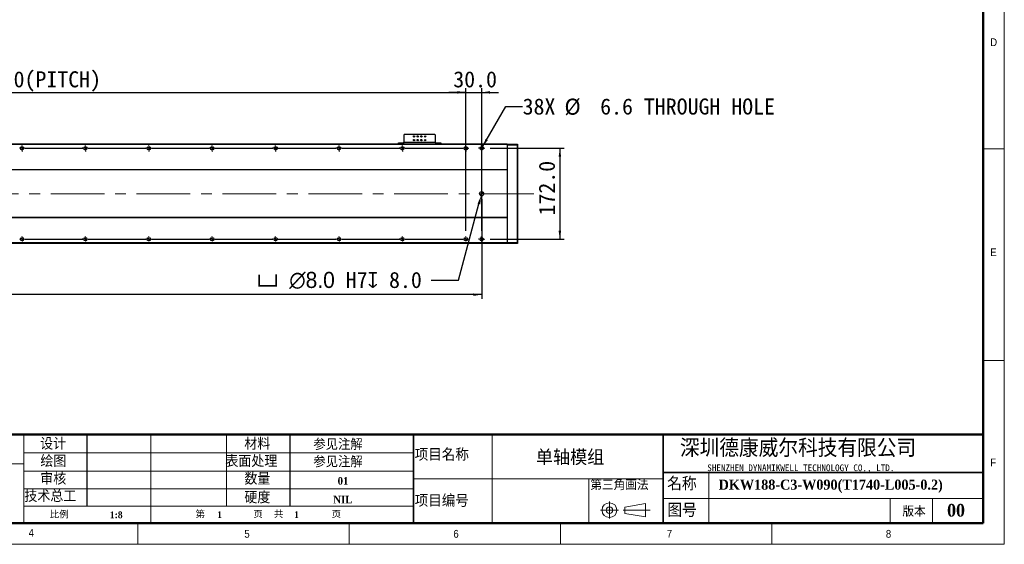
# Model space of a CAD drawing. Header units: millimetres. Extents: x 40 to 3320, y 40 to 2336.
# Tile 4 of 6: x 1456 to 3320, y 40 to 1032. Entities that reach past the tile are written whole.
import ezdxf

# ---------------------------------------------------------------- set-up
doc = ezdxf.new("R2010")
doc.units = ezdxf.units.MM
doc.header["$LTSCALE"] = 8
doc.header["$PDSIZE"] = -1
doc.linetypes.add('CENTERX2', pattern=[20.32, 12.7, -2.54, 2.54, -2.54])
doc.layers.add('DIMNS', color=7, linetype='Continuous')
doc.styles.add('SLDTEXTSTYLE0', font='Gothic.ttf', dxfattribs={"width": 0.913})
doc.styles.add('SLDTEXTSTYLE1', font='timesbd.ttf', dxfattribs={"width": 0.933})
doc.styles.add('SLDTEXTSTYLE2', font='txt', dxfattribs={"bigfont": 'bigfont'})
doc.styles.add('SLDTEXTSTYLE3', font='txt', dxfattribs={"bigfont": 'bigfont'})
doc.styles.add('SLDTEXTSTYLE4', font='txt', dxfattribs={"bigfont": 'bigfont'})
doc.styles.add('SLDTEXTSTYLE5', font='txt')
doc.styles.add('SLDTEXTSTYLE6', font='timesbd.ttf', dxfattribs={"width": 0.933, "bigfont": 'bigfont'})
doc.styles.add('SLDTEXTSTYLE7', font='txt')
doc.dimstyles.new('SLDDIMSTYLE0', dxfattribs={"dimtxt": 30.4, "dimasz": 16, "dimexe": 0, "dimexo": 0.0625, "dimgap": 7.6, "dimtad": 2, "dimdec": 1, "dimrnd": 1e-09, "dimzin": 4, "dimdsep": 46, "dimtxsty": 'SLDTEXTSTYLE7', "dimsah": 1, "dimcen": 0.09, "dimadec": 0, "dimazin": 1, "dimtfac": 1, "dimtdec": 1, "dimtmove": 0, "dimatfit": 0, "dimfxl": 0, "dimfrac": 2, "dimtolj": 1, "dimtzin": 12, "dimarcsym": 0})
doc.dimstyles.new('SLDDIMSTYLE1', dxfattribs={"dimtxt": 30.4, "dimasz": 16, "dimexe": 0, "dimexo": 0.0625, "dimgap": 7.6, "dimtad": 2, "dimdec": 1, "dimrnd": 1e-09, "dimzin": 4, "dimdsep": 46, "dimtxsty": 'SLDTEXTSTYLE7', "dimsah": 1, "dimcen": 0.09, "dimadec": 0, "dimazin": 1, "dimtfac": 1, "dimtdec": 1, "dimtofl": 0, "dimtmove": 0, "dimatfit": 3, "dimfxl": 0, "dimfrac": 2, "dimtolj": 1, "dimtzin": 12, "dimarcsym": 0})
doc.dimstyles.new('SLDDIMSTYLE4', dxfattribs={"dimtxt": 30.4, "dimasz": 16, "dimexe": 0, "dimexo": 0.0625, "dimgap": 7.6, "dimtad": 0, "dimtih": 1, "dimtoh": 1, "dimdec": 1, "dimrnd": 1e-09, "dimzin": 4, "dimdsep": 46, "dimtxsty": 'SLDTEXTSTYLE7', "dimsah": 1, "dimcen": 0, "dimadec": 0, "dimazin": 1, "dimtfac": 1, "dimtdec": 1, "dimtofl": 0, "dimtmove": 0, "dimatfit": 3, "dimfxl": 0, "dimfrac": 2, "dimtolj": 1, "dimtzin": 12, "dimarcsym": 0})
doc.dimstyles.new('SLDDIMSTYLE7', dxfattribs={"dimtxt": 30.4, "dimasz": 16, "dimexe": 0, "dimexo": 0.0625, "dimgap": 7.6, "dimtad": 0, "dimtih": 1, "dimtoh": 1, "dimdec": 1, "dimrnd": 1e-09, "dimzin": 12, "dimdsep": 46, "dimtxsty": 'SLDTEXTSTYLE7', "dimsah": 1, "dimcen": 0, "dimadec": 0, "dimazin": 3, "dimtfac": 1, "dimtdec": 1, "dimtofl": 0, "dimtmove": 0, "dimatfit": 3, "dimfxl": 0, "dimfrac": 2, "dimtolj": 1, "dimtzin": 12, "dimarcsym": 0})

# ---------------------------------------------------------------- blocks, each defined once
blk = doc.blocks.new('_D_18')
at = {"layer": 'DIMNS'}
for p, q in [((380.8, 805.1), (380.8, 902.9)), ((380.8, 894.9), (2300.8, 894.9)), ((2300.8, 805.1), (2300.8, 902.9))]:
    blk.add_line(p, q, dxfattribs=at)
for points in [[(380.8, 894.9), (396.8, 892.5), (396.8, 897.3)], [(2300.8, 894.9), (2284.8, 897.3), (2284.8, 892.5)]]:
    blk.add_solid(points, dxfattribs=at)
at = {"layer": 'DIMNS', "char_height": 30.4, "attachment_point": 1, "style": 'SLDTEXTSTYLE7'}
for s, insert in [('1920.0', (1139.9, 934.8)), ('=16×120.0(PITCH)', (1258.7, 934.8))]:
    blk.add_mtext(s, dxfattribs=dict(at, insert=insert))
blk = doc.blocks.new('_D_20')
at = {"layer": 'DIMNS'}
for p, q in [((2330.8, 693), (2330.8, 504.3)), ((350.8, 686.4), (350.8, 504.3)), ((2330.8, 512.3), (350.8, 512.3))]:
    blk.add_line(p, q, dxfattribs=at)
for points in [[(350.8, 512.3), (366.8, 509.9), (366.8, 514.7)], [(2330.8, 512.3), (2314.8, 514.7), (2314.8, 509.9)]]:
    blk.add_solid(points, dxfattribs=at)
at = {"layer": 'DIMNS', "insert": (1274.9, 552.2), "char_height": 30.4, "attachment_point": 1, "style": 'SLDTEXTSTYLE7'}
blk.add_mtext('1980.0', dxfattribs=at)
blk = doc.blocks.new('_D_21')
at = {"layer": 'Defpoints', "color": 0}
for p in [(2329.7, 699.3), (2331.8, 707)]:
    blk.add_point(p, dxfattribs=at)
at = {"layer": 'DIMNS', "color": 0, "lineweight": -2}
for p, q in [((2286.9, 539.5), (2325.6, 683.8)), ((2235.4, 539.5), (2286.9, 539.5))]:
    blk.add_line(p, q, dxfattribs=at)
at = {"layer": 'DIMNS', "color": 0}
blk.add_solid([(2323, 684.5), (2328.2, 683.1), (2329.7, 699.3)], dxfattribs=at)
at = {"layer": 'DIMNS', "color": 0, "insert": (1905.5, 555.3), "char_height": 30.4, "attachment_point": 1, "style": 'SLDTEXTSTYLE7'}
blk.add_mtext('\\A1;{\\fGDT|b0|i0|c134|p2;v} {\\fMS PGothic|b0|i0|c128|p34;∅8.0} H7{\\fGDT|b0|i0|c134|p2;x} 8.0', dxfattribs=at)
blk = doc.blocks.new('_D_23')
at = {"layer": 'DIMNS'}
for p, q in [((2332.4, 792), (2376.3, 868.1)), ((2376.3, 868.1), (2408.3, 868.1))]:
    blk.add_line(p, q, dxfattribs=at)
blk.add_solid([(2332.4, 792), (2342.5, 804.7), (2338.3, 807.1)], dxfattribs=at)
at = {"layer": 'DIMNS', "char_height": 30.4, "attachment_point": 1, "style": 'SLDTEXTSTYLE7'}
for s, insert in [('38X ', (2408.3, 883.4)), ('%%c', (2487.5, 883.1)), (' 6.6 THROUGH HOLE', (2534.4, 883.4))]:
    blk.add_mtext(s, dxfattribs=dict(at, insert=insert))
blk = doc.blocks.new('_D_24')
at = {"layer": 'DIMNS'}
for p, q in [((2346.8, 789.1), (2486.8, 789.1)), ((2478.8, 789.1), (2478.8, 617.1)), ((2346.8, 617.1), (2486.8, 617.1))]:
    blk.add_line(p, q, dxfattribs=at)
for points in [[(2478.8, 789.1), (2476.4, 773.1), (2481.2, 773.1)], [(2478.8, 617.1), (2481.2, 633.1), (2476.4, 633.1)]]:
    blk.add_solid(points, dxfattribs=at)
at = {"layer": 'DIMNS', "insert": (2438.9, 662), "char_height": 30.4, "attachment_point": 1, "rotation": 90, "style": 'SLDTEXTSTYLE7'}
blk.add_mtext('172.0', dxfattribs=at)
blk = doc.blocks.new('_D_26')
at = {"layer": 'DIMNS'}
for p, q in [((2300.8, 894.9), (2268.8, 894.9)), ((2300.8, 633.1), (2300.8, 902.9)), ((2300.8, 894.9), (2330.8, 894.9)), ((2330.8, 633.1), (2330.8, 902.9)), ((2330.8, 894.9), (2362.8, 894.9))]:
    blk.add_line(p, q, dxfattribs=at)
for points in [[(2300.8, 894.9), (2284.8, 897.3), (2284.8, 892.5)], [(2330.8, 894.9), (2346.8, 892.5), (2346.8, 897.3)]]:
    blk.add_solid(points, dxfattribs=at)
at = {"layer": 'DIMNS', "insert": (2277, 934.8), "char_height": 30.4, "attachment_point": 1, "style": 'SLDTEXTSTYLE7'}
blk.add_mtext('30.0', dxfattribs=at)
blk = doc.blocks.new('SW_CENTERMARKSYMBOL_0')
at = {"layer": 'DIMNS', "color": 0}
for p, q in [((1080, 5.08), (1080, 5.84)), ((1080, 0), (1080, 2.54)), ((1080, 0), (1080, 2.54)), ((1080, 0), (1080, 2.54)), ((1080, 0), (1080, 2.54)), ((1080, 0), (1080, 2.54)), ((1080, 0), (1080, 2.54)), ((1080, 0), (1080, 2.54)), ((1080, 0), (1080, 2.54)), ((1200, 5.08), (1200, 5.84)), ((1200, 0), (1200, 2.54)), ((1200, 0), (1200, 2.54)), ((1200, 0), (1200, 2.54)), ((1200, 0), (1200, 2.54)), ((1200, 0), (1200, 2.54)), ((1200, 0), (1200, 2.54)), ((1200, 0), (1200, 2.54)), ((1320, 5.08), (1320, 5.84)), ((1320, 0), (1320, 2.54)), ((1320, 0), (1320, 2.54)), ((1320, 0), (1320, 2.54)), ((1320, 0), (1320, 2.54)), ((1320, 0), (1320, 2.54)), ((1320, 0), (1320, 2.54)), ((1440, 5.08), (1440, 5.84)), ((1440, 0), (1440, 2.54)), ((1440, 0), (1440, 2.54)), ((1440, 0), (1440, 2.54)), ((1440, 0), (1440, 2.54)), ((1440, 0), (1440, 2.54)), ((1560, 5.08), (1560, 5.84)), ((1560, 0), (1560, 2.54)), ((1560, 0), (1560, 2.54)), ((1560, 0), (1560, 2.54)), ((1560, 0), (1560, 2.54)), ((1680, 5.08), (1680, 5.84)), ((1680, 0), (1680, 2.54)), ((1680, 0), (1680, 2.54)), ((1680, 0), (1680, 2.54)), ((1800, 5.08), (1800, 5.84)), ((1800, 0), (1800, 2.54)), ((1800, 0), (1800, 2.54)), ((1920, 5.08), (1920, 5.84)), ((1920, 0), (1920, 2.54)), ((1080, 0), (1077.46, 0)), ((1080, 0), (1077.46, 0)), ((1080, 0), (1077.46, 0)), ((1080, 0), (1077.46, 0)), ((1080, 0), (1077.46, 0)), ((1080, 0), (1077.46, 0)), ((1080, 0), (1077.46, 0)), ((1080, 0), (1077.46, 0)), ((1080, 0), (1080, -2.54)), ((1080, 0), (1082.54, 0)), ((1080, 0), (1080, -2.54)), ((1080, 0), (1082.54, 0)), ((1080, 0), (1080, -2.54)), ((1080, 0), (1082.54, 0)), ((1080, 0), (1080, -2.54)), ((1080, 0), (1082.54, 0)), ((1080, 0), (1080, -2.54)), ((1080, 0), (1082.54, 0)), ((1080, 0), (1080, -2.54)), ((1080, 0), (1082.54, 0)), ((1080, 0), (1080, -2.54)), ((1080, 0), (1082.54, 0)), ((1080, 0), (1080, -2.54)), ((1080, 0), (1082.54, 0)), ((1080, -5.08), (1080, -5.84)), ((1085.08, 0), (1085.84, 0)), ((1085.08, 0), (1194.92, 0)), ((1194.92, 0), (1194.16, 0)), ((1200, 0), (1197.46, 0)), ((1200, 0), (1197.46, 0)), ((1200, 0), (1197.46, 0)), ((1200, 0), (1197.46, 0)), ((1200, 0), (1197.46, 0)), ((1200, 0), (1197.46, 0)), ((1200, 0), (1197.46, 0)), ((1200, 0), (1200, -2.54)), ((1200, 0), (1202.54, 0)), ((1200, 0), (1200, -2.54)), ((1200, 0), (1202.54, 0)), ((1200, 0), (1200, -2.54)), ((1200, 0), (1202.54, 0)), ((1200, 0), (1200, -2.54)), ((1200, 0), (1202.54, 0)), ((1200, 0), (1200, -2.54)), ((1200, 0), (1202.54, 0)), ((1200, 0), (1200, -2.54)), ((1200, 0), (1202.54, 0)), ((1200, 0), (1200, -2.54)), ((1200, 0), (1202.54, 0)), ((1200, -5.08), (1200, -5.84)), ((1205.08, 0), (1205.84, 0)), ((1205.08, 0), (1314.92, 0)), ((1314.92, 0), (1314.16, 0)), ((1320, 0), (1317.46, 0)), ((1320, 0), (1317.46, 0)), ((1320, 0), (1317.46, 0)), ((1320, 0), (1317.46, 0)), ((1320, 0), (1317.46, 0)), ((1320, 0), (1317.46, 0)), ((1320, 0), (1320, -2.54)), ((1320, 0), (1322.54, 0)), ((1320, 0), (1320, -2.54)), ((1320, 0), (1322.54, 0)), ((1320, 0), (1320, -2.54)), ((1320, 0), (1322.54, 0)), ((1320, 0), (1320, -2.54)), ((1320, 0), (1322.54, 0)), ((1320, 0), (1320, -2.54)), ((1320, 0), (1322.54, 0)), ((1320, 0), (1320, -2.54)), ((1320, 0), (1322.54, 0)), ((1320, -5.08), (1320, -5.84)), ((1325.08, 0), (1325.84, 0)), ((1325.08, 0), (1434.92, 0)), ((1434.92, 0), (1434.16, 0)), ((1440, 0), (1437.46, 0)), ((1440, 0), (1437.46, 0)), ((1440, 0), (1437.46, 0)), ((1440, 0), (1437.46, 0)), ((1440, 0), (1437.46, 0)), ((1440, 0), (1440, -2.54)), ((1440, 0), (1442.54, 0)), ((1440, 0), (1440, -2.54)), ((1440, 0), (1442.54, 0)), ((1440, 0), (1440, -2.54)), ((1440, 0), (1442.54, 0)), ((1440, 0), (1440, -2.54)), ((1440, 0), (1442.54, 0)), ((1440, 0), (1440, -2.54)), ((1440, 0), (1442.54, 0)), ((1440, -5.08), (1440, -5.84)), ((1445.08, 0), (1445.84, 0)), ((1445.08, 0), (1554.92, 0)), ((1554.92, 0), (1554.16, 0)), ((1560, 0), (1557.46, 0)), ((1560, 0), (1557.46, 0)), ((1560, 0), (1557.46, 0)), ((1560, 0), (1557.46, 0)), ((1560, 0), (1560, -2.54)), ((1560, 0), (1562.54, 0)), ((1560, 0), (1560, -2.54)), ((1560, 0), (1562.54, 0)), ((1560, 0), (1560, -2.54)), ((1560, 0), (1562.54, 0)), ((1560, 0), (1560, -2.54)), ((1560, 0), (1562.54, 0)), ((1560, -5.08), (1560, -5.84)), ((1565.08, 0), (1565.84, 0)), ((1565.08, 0), (1674.92, 0)), ((1674.92, 0), (1674.16, 0)), ((1680, 0), (1677.46, 0)), ((1680, 0), (1677.46, 0)), ((1680, 0), (1677.46, 0)), ((1680, 0), (1680, -2.54)), ((1680, 0), (1682.54, 0)), ((1680, 0), (1680, -2.54)), ((1680, 0), (1682.54, 0)), ((1680, 0), (1680, -2.54)), ((1680, 0), (1682.54, 0)), ((1680, -5.08), (1680, -5.84)), ((1685.08, 0), (1685.84, 0)), ((1685.08, 0), (1794.92, 0)), ((1794.92, 0), (1794.16, 0)), ((1800, 0), (1797.46, 0)), ((1800, 0), (1797.46, 0)), ((1800, 0), (1800, -2.54)), ((1800, 0), (1802.54, 0)), ((1800, 0), (1800, -2.54)), ((1800, 0), (1802.54, 0)), ((1800, -5.08), (1800, -5.84)), ((1805.08, 0), (1805.84, 0)), ((1805.08, 0), (1914.92, 0)), ((1920, 0), (1917.46, 0)), ((1920, 0), (1920, -2.54)), ((1920, 0), (1922.54, 0)), ((1920, -5.08), (1920, -5.84)), ((1925.08, 0), (1925.84, 0))]:
    blk.add_line(p, q, dxfattribs=at)
blk = doc.blocks.new('SW_CENTERMARKSYMBOL_1')
at = {"layer": 'DIMNS', "color": 0}
for p, q in [((960, 5.08), (960, 5.84)), ((960, 0), (960, 2.54)), ((960, 0), (960, 2.54)), ((960, 0), (960, 2.54)), ((960, 0), (960, 2.54)), ((960, 0), (960, 2.54)), ((960, 0), (960, 2.54)), ((960, 0), (960, 2.54)), ((960, 0), (960, 2.54)), ((1080, 5.08), (1080, 5.84)), ((1080, 0), (1080, 2.54)), ((1080, 0), (1080, 2.54)), ((1080, 0), (1080, 2.54)), ((1080, 0), (1080, 2.54)), ((1080, 0), (1080, 2.54)), ((1080, 0), (1080, 2.54)), ((1080, 0), (1080, 2.54)), ((1200, 5.08), (1200, 5.84)), ((1200, 0), (1200, 2.54)), ((1200, 0), (1200, 2.54)), ((1200, 0), (1200, 2.54)), ((1200, 0), (1200, 2.54)), ((1200, 0), (1200, 2.54)), ((1200, 0), (1200, 2.54)), ((1320, 5.08), (1320, 5.84)), ((1320, 0), (1320, 2.54)), ((1320, 0), (1320, 2.54)), ((1320, 0), (1320, 2.54)), ((1320, 0), (1320, 2.54)), ((1320, 0), (1320, 2.54)), ((1440, 5.08), (1440, 5.84)), ((1440, 0), (1440, 2.54)), ((1440, 0), (1440, 2.54)), ((1440, 0), (1440, 2.54)), ((1440, 0), (1440, 2.54)), ((1560, 5.08), (1560, 5.84)), ((1560, 0), (1560, 2.54)), ((1560, 0), (1560, 2.54)), ((1560, 0), (1560, 2.54)), ((1680, 5.08), (1680, 5.84)), ((1680, 0), (1680, 2.54)), ((1680, 0), (1680, 2.54)), ((1800, 5.08), (1800, 5.84)), ((1800, 0), (1800, 2.54)), ((960, 0), (957.46, 0)), ((960, 0), (957.46, 0)), ((960, 0), (957.46, 0)), ((960, 0), (957.46, 0)), ((960, 0), (957.46, 0)), ((960, 0), (957.46, 0)), ((960, 0), (957.46, 0)), ((960, 0), (957.46, 0)), ((960, 0), (960, -2.54)), ((960, 0), (962.54, 0)), ((960, 0), (960, -2.54)), ((960, 0), (962.54, 0)), ((960, 0), (960, -2.54)), ((960, 0), (962.54, 0)), ((960, 0), (960, -2.54)), ((960, 0), (962.54, 0)), ((960, 0), (960, -2.54)), ((960, 0), (962.54, 0)), ((960, 0), (960, -2.54)), ((960, 0), (962.54, 0)), ((960, 0), (960, -2.54)), ((960, 0), (962.54, 0)), ((960, 0), (960, -2.54)), ((960, 0), (962.54, 0)), ((960, -5.08), (960, -5.84)), ((965.08, 0), (965.84, 0)), ((965.08, 0), (1074.92, 0)), ((1074.92, 0), (1074.16, 0)), ((1080, 0), (1077.46, 0)), ((1080, 0), (1077.46, 0)), ((1080, 0), (1077.46, 0)), ((1080, 0), (1077.46, 0)), ((1080, 0), (1077.46, 0)), ((1080, 0), (1077.46, 0)), ((1080, 0), (1077.46, 0)), ((1080, 0), (1080, -2.54)), ((1080, 0), (1082.54, 0)), ((1080, 0), (1080, -2.54)), ((1080, 0), (1082.54, 0)), ((1080, 0), (1080, -2.54)), ((1080, 0), (1082.54, 0)), ((1080, 0), (1080, -2.54)), ((1080, 0), (1082.54, 0)), ((1080, 0), (1080, -2.54)), ((1080, 0), (1082.54, 0)), ((1080, 0), (1080, -2.54)), ((1080, 0), (1082.54, 0)), ((1080, 0), (1080, -2.54)), ((1080, 0), (1082.54, 0)), ((1080, -5.08), (1080, -5.84)), ((1085.08, 0), (1085.84, 0)), ((1085.08, 0), (1194.92, 0)), ((1194.92, 0), (1194.16, 0)), ((1200, 0), (1197.46, 0)), ((1200, 0), (1197.46, 0)), ((1200, 0), (1197.46, 0)), ((1200, 0), (1197.46, 0)), ((1200, 0), (1197.46, 0)), ((1200, 0), (1197.46, 0)), ((1200, 0), (1200, -2.54)), ((1200, 0), (1202.54, 0)), ((1200, 0), (1200, -2.54)), ((1200, 0), (1202.54, 0)), ((1200, 0), (1200, -2.54)), ((1200, 0), (1202.54, 0)), ((1200, 0), (1200, -2.54)), ((1200, 0), (1202.54, 0)), ((1200, 0), (1200, -2.54)), ((1200, 0), (1202.54, 0)), ((1200, 0), (1200, -2.54)), ((1200, 0), (1202.54, 0)), ((1200, -5.08), (1200, -5.84)), ((1205.08, 0), (1205.84, 0)), ((1205.08, 0), (1314.92, 0)), ((1314.92, 0), (1314.16, 0)), ((1320, 0), (1317.46, 0)), ((1320, 0), (1317.46, 0)), ((1320, 0), (1317.46, 0)), ((1320, 0), (1317.46, 0)), ((1320, 0), (1317.46, 0)), ((1320, 0), (1320, -2.54)), ((1320, 0), (1322.54, 0)), ((1320, 0), (1320, -2.54)), ((1320, 0), (1322.54, 0)), ((1320, 0), (1320, -2.54)), ((1320, 0), (1322.54, 0)), ((1320, 0), (1320, -2.54)), ((1320, 0), (1322.54, 0)), ((1320, 0), (1320, -2.54)), ((1320, 0), (1322.54, 0)), ((1320, -5.08), (1320, -5.84)), ((1325.08, 0), (1325.84, 0)), ((1325.08, 0), (1434.92, 0)), ((1434.92, 0), (1434.16, 0)), ((1440, 0), (1437.46, 0)), ((1440, 0), (1437.46, 0)), ((1440, 0), (1437.46, 0)), ((1440, 0), (1437.46, 0)), ((1440, 0), (1440, -2.54)), ((1440, 0), (1442.54, 0)), ((1440, 0), (1440, -2.54)), ((1440, 0), (1442.54, 0)), ((1440, 0), (1440, -2.54)), ((1440, 0), (1442.54, 0)), ((1440, 0), (1440, -2.54)), ((1440, 0), (1442.54, 0)), ((1440, -5.08), (1440, -5.84)), ((1445.08, 0), (1445.84, 0)), ((1445.08, 0), (1554.92, 0)), ((1554.92, 0), (1554.16, 0)), ((1560, 0), (1557.46, 0)), ((1560, 0), (1557.46, 0)), ((1560, 0), (1557.46, 0)), ((1560, 0), (1560, -2.54)), ((1560, 0), (1562.54, 0)), ((1560, 0), (1560, -2.54)), ((1560, 0), (1562.54, 0)), ((1560, 0), (1560, -2.54)), ((1560, 0), (1562.54, 0)), ((1560, -5.08), (1560, -5.84)), ((1565.08, 0), (1565.84, 0)), ((1565.08, 0), (1674.92, 0)), ((1674.92, 0), (1674.16, 0)), ((1680, 0), (1677.46, 0)), ((1680, 0), (1677.46, 0)), ((1680, 0), (1680, -2.54)), ((1680, 0), (1682.54, 0)), ((1680, 0), (1680, -2.54)), ((1680, 0), (1682.54, 0)), ((1680, -5.08), (1680, -5.84)), ((1685.08, 0), (1685.84, 0)), ((1685.08, 0), (1794.92, 0)), ((1800, 0), (1797.46, 0)), ((1800, 0), (1800, -2.54)), ((1800, 0), (1802.54, 0)), ((1800, -5.08), (1800, -5.84)), ((1805.08, 0), (1805.84, 0))]:
    blk.add_line(p, q, dxfattribs=at)
blk = doc.blocks.new('SW_CENTERMARKSYMBOL_2')
at = {"layer": 'DIMNS', "color": 0}
for p, q in [((-5.08, 0), (-5.84, 0)), ((0, 0), (-2.54, 0)), ((0, 5.08), (0, 5.84)), ((0, 0), (0, 2.54)), ((0, 0), (0, -2.54)), ((0, 0), (2.54, 0)), ((5.08, 0), (5.84, 0)), ((0, -5.08), (0, -5.84))]:
    blk.add_line(p, q, dxfattribs=at)
blk = doc.blocks.new('SW_CENTERMARKSYMBOL_3')
at = {"layer": 'DIMNS', "color": 0}
for p, q in [((-5.08, 0), (-5.84, 0)), ((0, 0), (-2.54, 0)), ((0, 5.08), (0, 5.84)), ((0, 0), (0, 2.54)), ((0, 0), (0, -2.54)), ((0, 0), (2.54, 0)), ((5.08, 0), (5.84, 0)), ((0, -5.08), (0, -5.84))]:
    blk.add_line(p, q, dxfattribs=at)
blk = doc.blocks.new('SW_DOWELSYMBOL_4')
at = {"linetype": 'Continuous', "lineweight": 18}
h = blk.add_hatch(color=0, dxfattribs=at)
edge = h.paths.add_edge_path(flags=0)
edge.add_arc((0, 0), 4, 180, 270)
edge.add_line((0, -4), (0, 0))
edge.add_line((0, 0), (-4, 0))
h = blk.add_hatch(color=0, dxfattribs=at)
edge = h.paths.add_edge_path(flags=0)
edge.add_arc((0, 0), 4, 0, 90)
edge.add_line((0, 4), (0, 0))
edge.add_line((0, 0), (4, 0))
at = {"layer": 'DIMNS', "color": 0}
blk.add_circle((0, 0), 4, dxfattribs=at)

msp = doc.modelspace()

# ---------------------------------------------------------------- linework, layer by layer
at = {"color": 7, "linetype": 'Continuous', "lineweight": 18}
for p, q in [((3320, 40), (3320, 2336)), ((3280, 2296), (3280, 80)), ((3280, 788), (3320, 788)), ((3280, 388), (3320, 388)), ((1464, 248), (1464, 220)), ((1464, 192), (1464, 248)), ((1464, 220), (1464, 248)), ((1704.336839, 248), (1704.336839, 80)), ((1848, 248), (1848, 112.0474543)), ((2350.6031435, 248), (2350.6031435, 80)), ((1464, 192), (1464, 220)), ((1464, 213.2644636), (2201.4758613, 213.2644636)), ((1464, 192), (1171.7559834, 192)), ((1464, 192), (1464, 80)), ((1464, 178.0393756), (2201.4758613, 178.0393756)), ((2760.7398642, 176), (2760.7398642, 80)), ((2201.4758613, 164), (2674.0064972, 164)), ((2533.8235685, 164), (2533.8235685, 80)), ((1464, 145.0437235), (2201.4758613, 145.0437235)), ((2201.4758613, 112.0474543), (1464, 112.0474543)), ((2572.6369816, 121.1881967), (2572.6369816, 88.504689)), ((2601.9065866, 110.5499805), (2640.7500893, 117.2694797)), ((2640.7500893, 117.2694797), (2640.7500893, 91.683194)), ((2674.0064972, 126.7204382), (3280, 126.7204382)), ((3104, 126.7204382), (3104, 80)), ((3184, 126.7204382), (3184, 80)), ((2555.9987653, 104.5499805), (2589.6093225, 104.5499805)), ((2598.4402248, 104.5499805), (2649.5575626, 104.5499805)), ((2601.9065866, 98.5499805), (2601.9065866, 110.5499805)), ((2601.9065866, 98.5499805), (2640.7500893, 91.683194)), ((80, 80), (3280, 80)), ((984, 80), (3280, 80)), ((1680, 40), (1680, 80)), ((2080, 80), (2080, 40)), ((2480, 40), (2480, 80)), ((2880, 80), (2880, 40)), ((40, 40), (3320, 40))]:
    msp.add_line(p, q, dxfattribs=at)
at = {"color": 7, "linetype": 'Continuous', "lineweight": 50}
for p, q in [((3280, 2296), (3280, 80)), ((1171.7559834, 248), (1464, 248)), ((3280, 248), (1464, 248)), ((80, 80), (3280, 80))]:
    msp.add_line(p, q, dxfattribs=at)
at = {"color": 7, "linetype": 'Continuous', "lineweight": 25}
for p, q in [((2184.2729402, 814.939026), (2183.2728934, 813.9390239)), ((2183.2728934, 813.9390239), (2183.2728934, 800.1390287)), ((2242.2729087, 814.939026), (2184.2729402, 814.939026)), ((2243.2729554, 813.9390239), (2242.2729087, 814.939026)), ((2243.2729554, 800.1390287), (2243.2729554, 813.9390239)), ((2378.7729097, 797.1390227), (302.7729344, 797.1390227)), ((2378.7729097, 796.1390281), (302.7729344, 796.1390281)), ((2173.272903, 797.1390227), (2173.272903, 799.1390267)), ((2173.272903, 799.1390267), (2174.2729497, 799.1390267)), ((2174.2729497, 799.1390267), (2174.2729497, 797.1390227)), ((2174.2729497, 799.1390267), (2182.2729659, 799.1390267)), ((2182.2729659, 799.1390267), (2182.2729659, 797.1390227)), ((2183.2728934, 799.1390267), (2182.2729659, 799.1390267)), ((2243.2729554, 800.1390287), (2183.2728934, 800.1390287)), ((2183.2728934, 797.1390227), (2183.2728934, 800.1390287)), ((2243.2729554, 800.1390287), (2243.2729554, 797.1390227)), ((2244.2728829, 799.1390267), (2243.2729554, 799.1390267)), ((2244.2728829, 799.1390267), (2244.2728829, 797.1390227)), ((2244.2728829, 799.1390267), (2252.2728992, 799.1390267)), ((2252.2728992, 797.1390227), (2252.2728992, 799.1390267)), ((2252.2728992, 799.1390267), (2253.2729459, 799.1390267)), ((2253.2729459, 799.1390267), (2253.2729459, 797.1390227)), ((2378.7729097, 796.839025), (2379.0729594, 797.1390227)), ((2378.7729097, 797.1390227), (2378.7729097, 796.1390281)), ((2378.7729097, 796.1390281), (2378.7729097, 748.639025)), ((2378.7729097, 795.0147653), (2379.0729594, 795.1390261)), ((2379.0729594, 797.1390227), (2379.0729594, 795.1390261)), ((2379.0729594, 797.1390227), (2398.47296, 797.1390227)), ((2379.0729594, 795.1390261), (2379.0729594, 611.1390257)), ((2398.47296, 795.1390261), (2379.0729594, 795.1390261)), ((2398.47296, 795.1390261), (2398.47296, 797.1390227)), ((2398.7728906, 796.839025), (2398.47296, 797.1390227)), ((2398.47296, 611.1390257), (2398.47296, 795.1390261)), ((2398.7728906, 795.0147653), (2398.47296, 795.1390261)), ((2398.7728906, 796.839025), (2398.7728906, 795.0147653)), ((2398.7728906, 795.0147653), (2398.7728906, 611.2632865)), ((2378.7729097, 748.639025), (302.7729344, 748.639025)), ((2378.7729097, 748.139024), (302.7729344, 748.139024)), ((2378.7729097, 748.639025), (2378.7729097, 748.139024)), ((2378.7729097, 748.139024), (2378.7729097, 658.1390241)), ((2378.7729097, 658.1390241), (302.7729344, 658.1390241)), ((2378.7729097, 657.6390268), (302.7729344, 657.6390268)), ((2378.7729097, 658.1390241), (2378.7729097, 657.6390268)), ((2378.7729097, 657.6390268), (2378.7729097, 610.1390237)), ((2378.7729097, 610.1390237), (302.7729344, 610.1390237)), ((2378.7729097, 609.1390291), (302.7729344, 609.1390291)), ((2378.7729097, 611.2632865), (2379.0729594, 611.1390257)), ((2378.7729097, 610.1390237), (2378.7729097, 609.1390291)), ((2378.7729097, 609.4390267), (2379.0729594, 609.1390291)), ((2379.0729594, 611.1390257), (2379.0729594, 609.1390291)), ((2379.0729594, 611.1390257), (2398.47296, 611.1390257)), ((2398.47296, 609.1390291), (2379.0729594, 609.1390291)), ((2398.7728906, 611.2632865), (2398.47296, 611.1390257)), ((2398.47296, 609.1390291), (2398.47296, 611.1390257)), ((2398.7728906, 609.4390267), (2398.47296, 609.1390291)), ((2398.7728906, 611.2632865), (2398.7728906, 609.4390267))]:
    msp.add_line(p, q, dxfattribs=at)
at = {"color": 7, "linetype": 'Continuous', "lineweight": 35}
for p, q in [((2201.4758613, 248), (2201.4758613, 80)), ((2674.0064972, 248), (2674.0064972, 80)), ((2674.0064972, 176), (3280, 176))]:
    msp.add_line(p, q, dxfattribs=at)
at = {"color": 7, "linetype": 'Continuous', "lineweight": 25}
for centre, radius in [((2202.772922, 811.6390258), 1.25), ((2202.772922, 804.6390258), 1.25), ((2209.772922, 811.6390258), 1.25), ((2209.772922, 804.6390258), 1.25), ((2216.772922, 811.6390258), 1.25), ((2216.772922, 804.6390258), 1.25), ((2223.772922, 811.6390258), 1.25), ((2223.772922, 804.6390258), 1.25), ((1460.772922, 789.1390258), 3.3), ((1580.772922, 789.1390258), 3.3), ((1700.772922, 789.1390258), 3.3), ((1820.772922, 789.1390258), 3.3), ((1940.772922, 789.1390258), 3.3), ((2060.772922, 789.1390258), 3.3), ((2180.772922, 789.1390258), 3.3), ((2300.772922, 789.1390258), 3.3), ((2330.772922, 789.1390258), 3.3), ((2330.772922, 703.1390258), 4), ((1460.772922, 617.1390258), 3.3), ((1580.772922, 617.1390258), 3.3), ((1700.772922, 617.1390258), 3.3), ((1820.772922, 617.1390258), 3.3), ((1940.772922, 617.1390258), 3.3), ((2060.772922, 617.1390258), 3.3), ((2180.772922, 617.1390258), 3.3), ((2300.772922, 617.1390258), 3.3), ((2330.772922, 617.1390258), 3.3)]:
    msp.add_circle(centre, radius, dxfattribs=at)
at = {"color": 7, "linetype": 'Continuous', "lineweight": 18}
for radius in [14, 6]:
    msp.add_circle((2572.6369816, 104.5499805), radius, dxfattribs=at)
at = {"layer": 'DIMNS', "linetype": 'CENTERX2', "lineweight": 18}
msp.add_line((2429.572922, 703.1390258), (251.972922, 703.1390258), dxfattribs=at)
at = {"layer": 'DIMNS', "color": 7}
for p, q in [((1584.2007008, 112.0474543), (1584.2007008, 248)), ((1967.4614906, 248), (1967.4614906, 112.0474543))]:
    msp.add_line(p, q, dxfattribs=at)

# ---------------------------------------------------------------- block references
at = {"layer": 'DIMNS'}
for name, p in [('SW_CENTERMARKSYMBOL_0', (380.772922, 789.1390258)), ('SW_CENTERMARKSYMBOL_2', (2330.772922, 789.1390258)), ('SW_DOWELSYMBOL_4', (2330.772922, 703.1390258)), ('SW_CENTERMARKSYMBOL_1', (500.772922, 617.1390258)), ('SW_CENTERMARKSYMBOL_3', (2330.772922, 617.1390258))]:
    msp.add_blockref(name, p, dxfattribs=at)

# ---------------------------------------------------------------- texts
at = {"color": 7, "linetype": 'Continuous', "lineweight": 0}
for s, insert, char_height, attachment_point, style in [('D', (3293.3333333, 997.1704528), 14.8166667, 1, 'SLDTEXTSTYLE0'), ('E', (3293.3333333, 599.9106936), 14.8166667, 1, 'SLDTEXTSTYLE0'), ('设计', (1495.0304099, 241.3756797), 22.4, 1, 'SLDTEXTSTYLE3'), ('材料', (1881.5122528, 241.3756797), 22.4, 1, 'SLDTEXTSTYLE3'), ('参见注解', (2012.291056, 239.6526885), 21.16666667, 1, 'SLDTEXTSTYLE2'), ('深圳德康威尔科技有限公司', (2706.035275, 238.9403364), 33.866666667, 1, 'SLDTEXTSTYLE4'), ('项目名称', (2204.0318544, 221.2187739), 23.28333333, 1, 'SLDTEXTSTYLE3'), ('绘图', (1495.5048517, 208.5268063), 22.4, 1, 'SLDTEXTSTYLE3'), ('表面处理', (1845.5643389, 208.5268063), 22.4, 1, 'SLDTEXTSTYLE3'), ('参见注解', (2012.291056, 206.8038151), 21.16666667, 1, 'SLDTEXTSTYLE2'), ('单轴模组', (2433.5196309, 217.9086348), 25.4, 1, 'SLDTEXTSTYLE6'), ('SHENZHEN DYNAMIKWELL TECHNOLOGY CO., LTD.', (2757.7422597, 191.0601178), 12.7, 1, 'SLDTEXTSTYLE5'), ('F', (3293.3333333, 202.2338134), 14.8166667, 1, 'SLDTEXTSTYLE0'), ('审核', (1495.2404082, 175.1148112), 22.4, 1, 'SLDTEXTSTYLE3'), ('数量', (1881.5744726, 175.1148112), 22.4, 1, 'SLDTEXTSTYLE3'), ('名称', (2681.7878779, 167.243517), 25.4, 1, 'SLDTEXTSTYLE3'), ('01', (2058.1738948, 167.1093645), 14.4, 1, 'SLDTEXTSTYLE1'), ('DKW188-C3-W090(T1740-L005-0.2)', (2779.2438769, 162.3900317), 19.05, 1, 'SLDTEXTSTYLE1'), ('技术总工', (1465.166365, 142.3958087), 22.4, 1, 'SLDTEXTSTYLE3'), ('硬度', (1881.5861402, 139.7153961), 22.4, 1, 'SLDTEXTSTYLE3'), ('NIL', (2049.9038947, 131.7099494), 14.4, 1, 'SLDTEXTSTYLE1'), ('项目编号', (2204.0318544, 134.0506042), 23.28333333, 1, 'SLDTEXTSTYLE3'), ('图号', (2682.128891, 117.170145), 25.4, 1, 'SLDTEXTSTYLE3'), ('版本', (3127.1953082, 112.3594717), 20, 1, 'SLDTEXTSTYLE3'), ('00', (3228.6372553, 116.3460171), 24, 2, 'SLDTEXTSTYLE1'), ('比例', (1513.2601137, 102.0862582), 12.8, 1, 'SLDTEXTSTYLE3'), ('1:8', (1627.0750032, 102.0796202), 12.8, 1, 'SLDTEXTSTYLE1'), ('第        页', (1789.3223946, 102.5651891), 12.8, 1, 'SLDTEXTSTYLE3'), ('1', (1830.3180401, 102.5585511), 12.8, 1, 'SLDTEXTSTYLE1'), ('共        页', (1937.4933412, 102.5651891), 12.8, 1, 'SLDTEXTSTYLE3'), ('1', (1975.7024214, 102.5585511), 12.8, 1, 'SLDTEXTSTYLE1'), ('4', (1473.3333333, 69.1704848), 14.8166667, 1, 'SLDTEXTSTYLE0'), ('5', (1881.5851378, 67.1747364), 14.8166667, 1, 'SLDTEXTSTYLE0'), ('6', (2277.2582016, 67.1747364), 14.8166667, 1, 'SLDTEXTSTYLE0'), ('7', (2681.1653799, 67.1747364), 14.8166667, 1, 'SLDTEXTSTYLE0'), ('8', (3095.8188424, 67.1747364), 14.8166667, 1, 'SLDTEXTSTYLE0')]:
    msp.add_mtext(s, dxfattribs=dict(at, insert=insert, char_height=char_height, attachment_point=attachment_point, style=style))
at = {"layer": 'DIMNS', "color": 7, "insert": (2536.4839625, 162.4328436), "char_height": 20, "attachment_point": 1, "style": 'SLDTEXTSTYLE3'}
msp.add_mtext('第三角画法', dxfattribs=at)

# ---------------------------------------------------------------- dimensions: what is measured, and where the dimension line sits
at = {"layer": 'DIMNS'}
dim = msp.add_linear_dim(base=(2300.772922, 894.9390258), p1=(380.772922, 794.9790258), p2=(2300.772922, 794.9790258), text='<>=16×120.0(PITCH)', dimstyle='SLDDIMSTYLE1', dxfattribs=at)
dim.commit()
dim.dimension.update_dxf_attribs({"geometry": '_D_18', "text_midpoint": (1364.621331, 894.9390258), "dimtype": 160})
for base, p1, p2, dimstyle, picture, middle in [((2330.772922, 894.9390258), (2300.772922, 622.9790258), (2330.772922, 622.9790258), 'SLDDIMSTYLE0', '_D_26', (2314.4165352, 894.9390258)), ((350.772922, 512.3389227), (2330.772922, 703.1390258), (350.772922, 696.5990258), 'SLDDIMSTYLE1', '_D_20', (1334.2629588, 512.3389227))]:
    dim = msp.add_linear_dim(base=base, p1=p1, p2=p2, dimstyle=dimstyle, dxfattribs=at)
    dim.commit()
    dim.dimension.update_dxf_attribs({"geometry": picture, "text_midpoint": middle, "dimtype": 160})
for p1, p2, text, dimstyle, picture, middle in [((2329.122922, 786.2811419), (2332.422922, 791.9969096), '38X <> THROUGH HOLE\\P', 'SLDDIMSTYLE7', '_D_23', (2659.196811, 868.0723368)), ((2331.8081982, 707.0027291), (2329.7376459, 699.2753225), '{\\fGDT|b0|i0|c134|p2;v} {\\fMS PGothic|b0|i0|c128|p34;<>} H7{\\fGDT|b0|i0|c134|p2;x} 8.0', 'SLDDIMSTYLE4', '_D_21', (2066.6465095, 539.5431995))]:
    dim = msp.add_diameter_dim_2p(p1=p1, p2=p2, text=text, dimstyle=dimstyle, dxfattribs=at)
    dim.commit()
    dim.dimension.update_dxf_attribs({"geometry": picture, "text_midpoint": middle, "dimtype": 163})
dim = msp.add_linear_dim(base=(2478.772922, 617.1390258), p1=(2336.612922, 789.1390258), p2=(2336.612922, 617.1390258), angle=90, dimstyle='SLDDIMSTYLE0', dxfattribs=at)
dim.commit()
dim.dimension.update_dxf_attribs({"geometry": '_D_24', "text_midpoint": (2478.772922, 710.3917874), "dimtype": 160})

doc.saveas('drawing.dxf')
